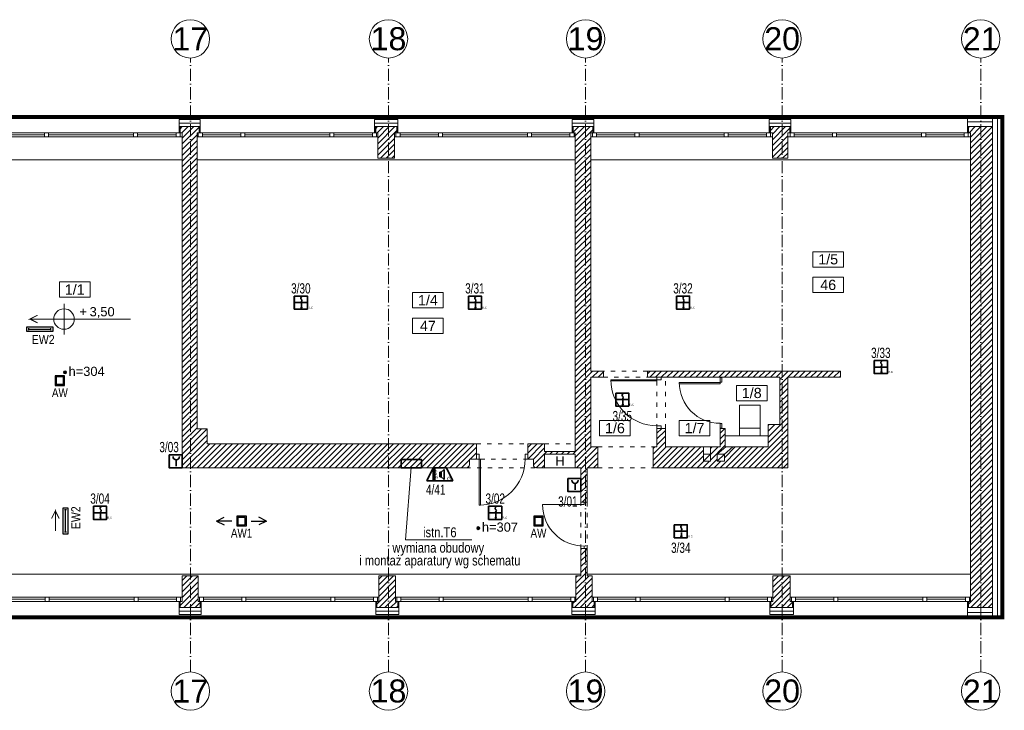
# Model space of a CAD drawing. Header units: millimetres. Extents: x 167773 to 185035, y -114105 to -66770.
# Tile 60 of 114: x 177354 to 179277, y -102287 to -100937. Entities that reach past the tile are written whole.
import ezdxf
from ezdxf.enums import TextEntityAlignment as Align

# ---------------------------------------------------------------- set-up
doc = ezdxf.new("R2010")
doc.units = ezdxf.units.MM
for name, pattern in [('ACAD_ISO03W100', [30, 12, -18]), ('ACAD_ISO10W100', [18, 12, -3, 0, -3]), ('DASHED', [0.75, 0.5, -0.25])]:
    doc.linetypes.add(name, pattern=pattern)
doc.layers.get('0').update_dxf_attribs({"lineweight": 9})
for name, color, linetype, lineweight in [('!_ppoz', 24, 'Continuous', 9), ('a-op_text', 7, 'Continuous', 9), ('a-osie', 20, 'ACAD_ISO10W100', 9), ('b-cienka', 9, 'Continuous', 9), ('b-drzwi', 6, 'Continuous', 9), ('b-izolacja', 8, 'BATTING', 9), ('b-okna', 6, 'Continuous', 9), ('b-przerywana1', 9, 'ACAD_ISO03W100', 9), ('b-widokowa', 7, 'Continuous', 9), ('b-ściany', 2, 'Continuous', 9), ('c-wyposazenie', 5, 'Continuous', 9), ('EL_Linia SSP', 240, 'Continuous', 35), ('EL_oprawy', 96, 'Continuous', 30), ('El_tablice', 20, 'Continuous', 35), ('h-hatch', 8, 'Continuous', 9), ('opis text', 7, 'Continuous', 9)]:
    doc.layers.add(name, color=color, linetype=linetype, lineweight=lineweight)
doc.layers.add('!zakres', color=7, linetype='ACAD_ISO03W100', lineweight=60, true_color=0x8a14ff)
doc.layers.add('El_Oświetlenie awaryjne', color=1, linetype='Continuous')
doc.styles.add('Arial', font='arial.ttf')
doc.styles.add('arial 0.8', font='arial.ttf', dxfattribs={"width": 0.8})
doc.styles.add('ES1', font='ARIALN.TTF')
doc.styles.add('PPAB_100', font='arial.ttf', dxfattribs={"height": 18})
doc.styles.add('PPAB_50', font='arial.ttf', dxfattribs={"height": 8})
doc.linetypes.add('BATTING', pattern='A,0.0001,-0.1,[134,ltypeshp.shx,S=0.1,R=0,X=-0.1,Y=0],-0.2,[134,ltypeshp.shx,S=0.1,R=180,X=0.1,Y=0],-0.1', length=0.4001)
pattern_1 = [(45, (15000, 0), (-5.61266008, 5.61266008), [])]

# ---------------------------------------------------------------- blocks, each defined once
blk = doc.blocks.new('kotapozioma')
for p, q in [((49330.12, 104.43), (49330.12, 134.43)), ((49315.12, 119.43), (49395.12, 119.43))]:
    blk.add_line(p, q)
blk.add_circle((49330.12, 119.43), 10)
at = {"layer": 'opis text', "style": 'PPAB_50'}
for tag, p in [('ZNAK', (49345.12, 119.43)), ('WARTOSC', (49355.12, 119.43))]:
    blk.add_attdef(tag, text='', height=9, dxfattribs=at).set_placement(p, align=Align.BOTTOM_LEFT)
blk = doc.blocks.new('okno_')
at = {"layer": 'b-okna'}
for p, q in [((-166, -4), (-91, -4)), ((-83, -4), (83, -4)), ((91, -4), (166, -4))]:
    blk.add_line(p, q, dxfattribs=at)
for points in [[(-174, -8), (174, -8), (174, 0), (-174, 0)], [(-174, 0), (-166, 0), (-166, -8), (-174, -8)], [(-83, 0), (-91, 0), (-91, -8), (-83, -8)], [(83, 0), (91, 0), (91, -8), (83, -8)], [(166, 0), (174, 0), (174, -8), (166, -8)]]:
    blk.add_lwpolyline(points, close=True, dxfattribs=at)
blk = doc.blocks.new('A$C5690186C')
at = {"layer": 'EL_Linia SSP', "lineweight": 5}
h = blk.add_hatch(color=256, dxfattribs=at)
h.set_gradient(color1=(255, 0, 0), color2=(224, 0, 0), one_color=1, name='INVSPHERICAL')
h.paths.add_polyline_path([(-9.8, 0), (-9.8, 12.8), (-12.8, 12.8), (-12.8, 0)])
h.paths.add_polyline_path([(-9.8, -12.8), (-9.8, 0), (-12.8, 0), (-12.8, -12.8)])
at = {"layer": 'EL_Linia SSP'}
blk.add_hatch(color=256, dxfattribs=at).paths.add_polyline_path([(2, -9.8, 1), (0.1, -9.8, 1)])
for p, q in [((-12.8, 0), (12.8, 0)), ((1.1, -2.1), (1.1, -9.8))]:
    blk.add_line(p, q, dxfattribs=at)
at = {"layer": 'EL_Linia SSP', "color": 1, "linetype": 'Continuous'}
for p, q in [((-0.1, 8.5), (0.1, 9.4)), ((0.1, 7.7), (-0.1, 8.5)), ((0.1, 9.4), (0.7, 10.4)), ((0.6, 7), (0.1, 7.7)), ((1.4, 2.3), (0.4, 1.2)), ((0.7, 6.7), (0.6, 7)), ((0.7, 10.4), (1.8, 11.5)), ((1.1, 6.3), (0.7, 6.7)), ((1.1, 6.3), (1.4, 6)), ((1.4, 6), (1.6, 5.7)), ((2, 3.3), (1.4, 2.3)), ((1.6, 5.7), (2, 5)), ((2, 5), (2.2, 4.2)), ((2.2, 4.2), (2, 3.3))]:
    blk.add_line(p, q, dxfattribs=at)
at = {"layer": 'EL_Linia SSP'}
blk.add_lwpolyline([(-12.8, 12.8), (12.8, 12.8), (12.8, -12.8), (-12.8, -12.8)], close=True, dxfattribs=at)
blk.add_circle((1.1, -9.8), 0.938, dxfattribs=at)
at = {"layer": 'EL_Linia SSP', "color": 1}
blk.add_text('R,C', height=4, dxfattribs=at).set_placement((13.9, -11.8))
blk = doc.blocks.new('A$C2EBF4885')
at = {"layer": 'EL_Linia SSP', "lineweight": 5}
h = blk.add_hatch(color=256, dxfattribs=at)
h.set_gradient(color1=(255, 0, 0), color2=(224, 0, 0), one_color=1, name='INVSPHERICAL')
h.paths.add_polyline_path([(-9.8, 12.8), (-9.8, 25.6), (-12.8, 25.6), (-12.8, 12.8)])
h.paths.add_polyline_path([(-9.8, 0), (-9.8, 12.8), (-12.8, 12.8), (-12.8, 0)])
at = {"layer": 'EL_Linia SSP'}
blk.add_line((1.2, 15.7), (1.2, 3.1), dxfattribs=at)
blk.add_lwpolyline([(-12.8, 25.6), (12.8, 25.6), (12.8, 0), (-12.8, 0)], close=True, dxfattribs=at)
blk.add_arc((1.2, 21.9), 6.27, 180, 0, dxfattribs=at)
blk = doc.blocks.new('AW1')
for p, q in [((-65, 0), (-45, 10)), ((-25, 0), (-65, 0)), ((-65, 0), (-45, -10)), ((25, 0), (65, 0)), ((65, 0), (45, 10)), ((65, 0), (45, -10))]:
    blk.add_line(p, q)
for points in [[(-12.5, -12.5), (12.5, -12.5), (12.5, 12.5), (-12.5, 12.5)], [(-9.5, -9.5), (9.5, -9.5), (9.5, 9.5), (-9.5, 9.5)]]:
    blk.add_lwpolyline(points, close=True)
at = {"style": 'arial 0.8', "width": 0.8}
blk.add_text('AW1', height=23, dxfattribs=at).set_placement((0, -20), align=Align.TOP_CENTER)
blk = doc.blocks.new('AW')
for points in [[(-6.25, -6.25), (6.25, -6.25), (6.25, 6.25), (-6.25, 6.25)], [(-4.75, -4.75), (4.75, -4.75), (4.75, 4.75), (-4.75, 4.75)]]:
    blk.add_lwpolyline(points, close=True)
at = {"style": 'arial 0.8', "width": 0.8}
blk.add_text('AW', height=11.5, dxfattribs=at).set_placement((0, -10), align=Align.TOP_CENTER)
blk = doc.blocks.new('866330')
for p, q in [((-144, 13), (-144, -13)), ((-144, 0), (144, 0)), ((144, 13), (144, -13))]:
    blk.add_line(p, q)
blk.add_lwpolyline([(-170, -32), (170, -32), (170, 32), (-170, 32)], close=True)
at = {"style": 'ES1', "flags": 1}
blk.add_attdef('TYP', (-181, 290), '', height=120, dxfattribs=at)
at = {"style": 'ES1'}
blk.add_attdef('KOD_ES', (-181, 130), '', height=120, dxfattribs=at)
blk = doc.blocks.new('A$C5906215B')
at = {"layer": 'EL_Linia SSP'}
h = blk.add_hatch(color=256, dxfattribs=at)
h.set_gradient(color1=(255, 0, 0), color2=(255, 0, 0))
h.paths.add_polyline_path([(-9.8, -25.6), (-9.8, 0), (-12.8, 0), (-12.8, -25.6)])
for p, q in [((-25.6, -25.6), (-12.8, 0)), ((-12.8, 0), (12.8, 0)), ((-12.8, 0), (-12.8, -25.6)), ((-9.8, -25.6), (-9.8, 0)), ((25.6, -25.6), (12.8, 0)), ((-0.1, -17.4), (-0.1, -8.7)), ((-0.1, -8.7), (2.9, -8.7)), ((2.9, -17.4), (-0.1, -17.4)), ((8.2, -3.3), (2.9, -8.7)), ((2.9, -8.7), (2.9, -17.4)), ((2.9, -17.4), (8.2, -22.7)), ((8.2, -22.7), (8.2, -3.3)), ((25.6, -25.6), (-25.6, -25.6))]:
    blk.add_line(p, q, dxfattribs=at)
for s, height, p in [('A', 4, (-8.6, -14.6)), ('W', 4, (-8.6, -20.5)), ('S', 4, (-8.6, -8.9)), ('G', 7, (14.3, -24.6))]:
    blk.add_text(s, height=height, dxfattribs=at).set_placement(p)

msp = doc.modelspace()

# ---------------------------------------------------------------- hatches: boundary and pattern name
at = {"layer": 'a-op_text', "ltscale": 0.5}
h = msp.add_hatch(color=256, dxfattribs=at)
edge = h.paths.add_edge_path()
edge.add_arc((177442.5, -101626.2), 3, 0, 360)
h = msp.add_hatch(color=256, dxfattribs=at)
edge = h.paths.add_edge_path()
edge.add_arc((178249.8, -101930.8), 3, 0, 360)
at = {"layer": 'h-hatch'}
h = msp.add_hatch(dxfattribs=at)
h.set_pattern_fill('ANSI31', color=256, scale=2.5, style=0)
h.set_pattern_definition(pattern_1)
h.paths.add_polyline_path([(178246.4, -101765.9), (177720.4, -101765.9), (177720.4, -101736.9), (177700.4, -101736.9), (177700.4, -101157.9), (177704.4, -101157.9), (177704.4, -101145.9), (177667.4, -101145.9), (177667.4, -101157.9), (177671.4, -101157.9), (177671.4, -101812.9), (178226.4, -101812.9, 0.414214), (178232.4, -101806.9), (178232.4, -101795.9), (178246.4, -101795.9)])
h = msp.add_hatch(dxfattribs=at)
h.set_pattern_fill('ANSI31', color=256, scale=2.5, style=0)
h.set_pattern_definition(pattern_1)
h.paths.add_polyline_path([(178086.4, -101157.9), (178090.4, -101157.9), (178090.4, -101145.9), (178049.4, -101145.9), (178049.4, -101157.9), (178050.9, -101157.9), (178053.4, -101157.9), (178053.4, -101207.9), (178086.4, -101207.9)])
h = msp.add_hatch(dxfattribs=at)
h.set_pattern_fill('ANSI31', color=256, scale=2.5, style=0)
h.set_pattern_definition(pattern_1)
h.paths.add_polyline_path([(178469.4, -101157.9), (178473.4, -101157.9), (178473.4, -101145.9), (178435.4, -101145.9), (178435.4, -101157.9), (178436.9, -101157.9), (178439.4, -101157.9), (178439.4, -101210.9), (178439.4, -101780.9), (178379.4, -101780.9), (178379.4, -101765.9), (178346.4, -101765.9), (178346.4, -101795.9), (178357.4, -101795.9), (178357.4, -101806.9, 0.414214), (178363.4, -101812.9), (178379.4, -101812.9), (178379.4, -101785.9), (178439.4, -101785.9), (178439.4, -101812.9), (178450.4, -101812.9), (178450.4, -101879.9), (178462.4, -101879.9), (178462.4, -101812.9), (178483.4, -101812.9), (178483.4, -101771.9), (178469.4, -101771.9), (178469.4, -101635.9), (178494.4, -101635.9), (178494.4, -101623.9), (178469.4, -101623.9)])
h = msp.add_hatch(dxfattribs=at)
h.set_pattern_fill('ANSI31', color=256, scale=2.5, style=0)
h.set_pattern_definition(pattern_1)
h.paths.add_polyline_path([(178854.4, -101157.9), (178858.4, -101157.9), (178858.4, -101145.9), (178820.4, -101145.9), (178820.4, -101157.9), (178820.9, -101157.9), (178824.4, -101157.9), (178824.4, -101207.9), (178854.4, -101207.9)])
h = msp.add_hatch(dxfattribs=at)
h.set_pattern_fill('ANSI31', color=256, scale=2.5, style=0)
h.set_pattern_definition(pattern_1)
h.paths.add_polyline_path([(179254.4, -101145.9), (179207.4, -101145.9), (179207.4, -101157.9), (179211.4, -101157.9), (179211.4, -102073.9), (179207.4, -102073.9), (179207.4, -102085.9), (179254.4, -102085.9)])
h = msp.add_hatch(dxfattribs=at)
h.set_pattern_fill('ANSI31', color=256, scale=2.5, style=0)
h.set_pattern_definition(pattern_1)
h.paths.add_polyline_path([(178957.4, -101623.9), (178580.4, -101623.9), (178580.4, -101635.9), (178838.9, -101635.9), (178838.9, -101728.4), (178815.9, -101728.4), (178815.9, -101771.9), (178747.2, -101771.9), (178730.5, -101785.9), (178730.5, -101799.9), (178716.5, -101799.9), (178716.5, -101785.9), (178733.2, -101771.9), (178732.4, -101771.9), (178732.4, -101735.9), (178722.4, -101735.9), (178722.4, -101771.9), (178703.5, -101771.9), (178703.5, -101785.9), (178703.5, -101799.9), (178689.5, -101799.9), (178689.5, -101785.9), (178689.5, -101771.9), (178615.4, -101771.9), (178615.4, -101735.9), (178598.9, -101735.9), (178598.9, -101771.9), (178591.4, -101771.9), (178591.4, -101812.9), (178854.4, -101812.9), (178854.4, -101635.9), (178957.4, -101635.9)])
h = msp.add_hatch(dxfattribs=at)
h.set_pattern_fill('ANSI31', color=256, scale=2.5, style=0)
h.set_pattern_definition(pattern_1)
h.paths.add_polyline_path([(178472.4, -102023.9), (178462.4, -102023.9), (178462.4, -101970.9), (178450.4, -101970.9), (178450.4, -102023.9), (178440.4, -102023.9), (178440.4, -102073.9), (178434.4, -102073.9), (178434.4, -102085.9), (178476.4, -102085.9), (178476.4, -102073.9), (178474.9, -102073.9), (178472.4, -102073.9)])
h = msp.add_hatch(dxfattribs=at)
h.set_pattern_fill('ANSI31', color=256, scale=2.5, style=0)
h.set_pattern_definition(pattern_1)
h.paths.add_polyline_path([(177702.4, -102023.9), (177671.4, -102023.9), (177671.4, -102073.9), (177667.4, -102073.9), (177667.4, -102085.9), (177706.4, -102085.9), (177706.4, -102073.9), (177704.9, -102073.9), (177702.4, -102073.9)])
h = msp.add_hatch(dxfattribs=at)
h.set_pattern_fill('ANSI31', color=256, scale=2.5, style=0)
h.set_pattern_definition(pattern_1)
h.paths.add_polyline_path([(178088.4, -102023.9), (178055.4, -102023.9), (178055.4, -102073.9), (178051.4, -102073.9), (178051.4, -102085.9), (178092.4, -102085.9), (178092.4, -102073.9), (178090.4, -102073.9), (178088.4, -102073.9)])
h = msp.add_hatch(dxfattribs=at)
h.set_pattern_fill('ANSI31', color=256, scale=2.5, style=0)
h.set_pattern_definition(pattern_1)
h.paths.add_polyline_path([(178859.4, -102023.9), (178825.4, -102023.9), (178825.4, -102073.9), (178821.4, -102073.9), (178821.4, -102085.9), (178863.4, -102085.9), (178863.4, -102073.9), (178861.4, -102073.9), (178859.4, -102073.9)])

# ---------------------------------------------------------------- linework, layer by layer
at = {"layer": '!_ppoz'}
msp.add_line((178379.4, -101812.9), (178439.4, -101812.9), dxfattribs=at)
at = {"layer": '!zakres', "linetype": 'DASHED', "ltscale": 60, "const_width": 8, "flags": 128}
msp.add_lwpolyline([(170984.4, -101193.9), (170962.4, -101193.9), (170962.4, -101126.9), (179273.4, -101126.9), (179273.4, -102104.9), (170962.4, -102104.9), (170962.4, -101747.9), (170984.4, -101747.9), (170984.4, -101193.9)], close=True, dxfattribs=at)
at = {"layer": 'a-op_text', "ltscale": 0.5}
for points in [[(178903.4, -101420.4), (178903.4, -101390.4), (178963.4, -101390.4), (178963.4, -101420.4)], [(178903.4, -101470.4), (178903.4, -101440.4), (178963.4, -101440.4), (178963.4, -101470.4)], [(177431.4, -101479.5), (177431.4, -101449.5), (177491.4, -101449.5), (177491.4, -101479.5)], [(178121.4, -101500.4), (178121.4, -101470.4), (178181.4, -101470.4), (178181.4, -101500.4)], [(178121.4, -101550.4), (178121.4, -101520.4), (178181.4, -101520.4), (178181.4, -101550.4)], [(178754, -101681.7), (178754, -101651.7), (178814, -101651.7), (178814, -101681.7)], [(178486.8, -101750.4), (178486.8, -101720.4), (178546.8, -101720.4), (178546.8, -101750.4)], [(178642.3, -101750.4), (178642.3, -101720.4), (178702.3, -101720.4), (178702.3, -101750.4)]]:
    msp.add_lwpolyline(points, close=True, dxfattribs=at)
for centre in [(177442.5, -101626.2), (178249.8, -101930.8)]:
    msp.add_circle(centre, 3, dxfattribs=at)
at = {"layer": 'a-osie', "ltscale": 2}
for p, q in [((177687.4, -102211.9), (177687.4, -101011.9)), ((178074.4, -102211.9), (178074.4, -101011.9)), ((178459.4, -102211.9), (178459.4, -101011.9)), ((178843.4, -102211.9), (178843.4, -101011.9)), ((179231.4, -102211.9), (179231.4, -101011.9))]:
    msp.add_line(p, q, dxfattribs=at)
at = {"layer": 'a-osie', "linetype": 'Continuous'}
for centre in [(177687.4, -100974.4), (178074.4, -100974.4), (178459.4, -100974.4), (178843.4, -100974.4), (179231.4, -100974.4), (177687.4, -102249.4), (178074.4, -102249.4), (178459.4, -102249.4), (178843.4, -102249.4), (179231.4, -102249.4)]:
    msp.add_circle(centre, 37.5, dxfattribs=at)
at = {"layer": 'b-cienka'}
for p, q in [((178689.5, -101799.9), (178703.5, -101785.9)), ((178716.5, -101799.9), (178730.5, -101785.9))]:
    msp.add_line(p, q, dxfattribs=at)
at = {"layer": 'b-drzwi'}
for p, q in [((178598.9, -101635.9), (178598.9, -101640.9)), ((178606.9, -101635.9), (178606.9, -101640.9)), ((178598.9, -101640.9), (178606.9, -101640.9)), ((178598.9, -101730.9), (178606.9, -101730.9)), ((178598.9, -101730.9), (178598.9, -101735.9)), ((178606.9, -101730.9), (178606.9, -101735.9)), ((178456.4, -101884.9), (178375.4, -101884.9)), ((178456.4, -101879.9), (178456.4, -101884.9)), ((178456.4, -101970.9), (178456.4, -101965.9))]:
    msp.add_line(p, q, dxfattribs=at)
for points in [[(178725.4, -101645.4), (178725.4, -101636.4), (178722.4, -101636.4), (178722.4, -101645.4)], [(178508.9, -101642.9), (178598.9, -101642.9), (178598.9, -101640.9), (178508.9, -101640.9)], [(178642.4, -101645.9), (178722.4, -101645.9), (178722.4, -101648.9), (178642.4, -101648.9)], [(178725.4, -101726.4), (178725.4, -101735.4), (178722.4, -101735.4), (178722.4, -101726.4)], [(178246.4, -101795.9), (178251.4, -101795.9), (178251.4, -101785.9), (178246.4, -101785.9)], [(178341.4, -101795.9), (178346.4, -101795.9), (178346.4, -101785.9), (178341.4, -101785.9)], [(178251.4, -101795.9), (178254.4, -101795.9), (178254.4, -101885.9), (178251.4, -101885.9)]]:
    msp.add_lwpolyline(points, close=True, dxfattribs=at)
for centre, radius, start, end in [((178598.9, -101640.9), 90, 180, 270), ((178722.4, -101645.9), 80, 180, 270), ((178251.4, -101795.9), 90, 270, 0), ((178456.4, -101884.9), 81, 180, 270)]:
    msp.add_arc(centre, radius, start, end, dxfattribs=at)
at = {"layer": 'b-izolacja', "ltscale": 22}
for p, q in [((179205.4, -101136.4), (179254.4, -101136.4)), ((179263.9, -101126.9), (179263.9, -102104.9)), ((179205.4, -102095.4), (179254.4, -102095.4))]:
    msp.add_line(p, q, dxfattribs=at)
at = {"layer": 'b-izolacja', "linetype": 'ByBlock', "ltscale": 22}
for p, q in [((179254.4, -101145.9), (179254.4, -101126.9)), ((179254.4, -102085.9), (179254.4, -102104.9))]:
    msp.add_line(p, q, dxfattribs=at)
at = {"layer": 'b-izolacja', "ltscale": 16}
for p, q in [((177665.4, -101138.9), (177706.4, -101138.9)), ((178047.4, -101138.9), (178092.4, -101138.9)), ((178433.4, -101138.9), (178475.4, -101138.9)), ((178818.4, -101138.9), (178860.4, -101138.9)), ((177665.4, -102092.9), (177708.4, -102092.9)), ((178049.4, -102092.9), (178094.4, -102092.9)), ((178432.4, -102092.9), (178478.4, -102092.9)), ((178819.4, -102092.9), (178865.4, -102092.9))]:
    msp.add_line(p, q, dxfattribs=at)
at = {"layer": 'b-izolacja', "ltscale": 2}
for p, q in [((177666.4, -101145.9), (177666.4, -101157.9)), ((177705.4, -101145.9), (177705.4, -101157.9)), ((178048.4, -101145.9), (178048.4, -101157.9)), ((178091.4, -101145.9), (178091.4, -101157.9)), ((178434.4, -101145.9), (178434.4, -101157.9)), ((178474.4, -101145.9), (178474.4, -101157.9)), ((178819.4, -101145.9), (178819.4, -101157.9)), ((178859.4, -101145.9), (178859.4, -101157.9)), ((179206.4, -101145.9), (179206.4, -101157.9)), ((177666.4, -102073.9), (177666.4, -102085.9)), ((177707.4, -102073.9), (177707.4, -102085.9)), ((178050.4, -102073.9), (178050.4, -102085.9)), ((178093.4, -102073.9), (178093.4, -102085.9)), ((178433.4, -102073.9), (178433.4, -102085.9)), ((178477.4, -102073.9), (178477.4, -102085.9)), ((178820.4, -102073.9), (178820.4, -102085.9)), ((178864.4, -102073.9), (178864.4, -102085.9)), ((179206.4, -102073.9), (179206.4, -102085.9))]:
    msp.add_line(p, q, dxfattribs=at)
at = {"layer": 'b-okna'}
for p, q in [((177671.4, -101165.9), (177315.4, -101165.9)), ((177665.4, -101157.9), (177321.4, -101157.9)), ((178053.4, -101165.9), (177700.4, -101165.9)), ((178047.4, -101157.9), (177706.4, -101157.9)), ((178439.4, -101165.9), (178086.4, -101165.9)), ((178433.4, -101157.9), (178092.4, -101157.9)), ((178824.4, -101165.9), (178469.4, -101165.9)), ((178818.4, -101157.9), (178475.4, -101157.9)), ((179211.4, -101165.9), (178854.4, -101165.9)), ((179205.4, -101157.9), (178860.4, -101157.9)), ((177671.4, -102065.9), (177317.4, -102065.9)), ((177665.4, -102073.9), (177323.4, -102073.9)), ((178055.4, -102065.9), (177702.4, -102065.9)), ((178049.4, -102073.9), (177708.4, -102073.9)), ((178440.4, -102065.9), (178088.4, -102065.9)), ((178432.4, -102073.9), (178094.4, -102073.9)), ((178825.4, -102065.9), (178472.4, -102065.9)), ((178819.4, -102073.9), (178478.4, -102073.9)), ((179211.4, -102065.9), (178859.4, -102065.9)), ((179205.4, -102073.9), (178865.4, -102073.9))]:
    msp.add_line(p, q, dxfattribs=at)
at = {"layer": 'b-przerywana1', "ltscale": 0.7}
for p, q in [((178580.4, -101623.9), (178494.4, -101623.9)), ((178494.4, -101635.9), (178580.4, -101635.9)), ((178598.9, -101735.9), (178598.9, -101635.9)), ((178615.4, -101735.9), (178615.4, -101635.9)), ((178246.4, -101765.9), (178346.4, -101765.9)), ((178379.4, -101765.9), (178439.4, -101765.9)), ((178483.4, -101771.9), (178591.4, -101771.9)), ((178346.4, -101795.9), (178246.4, -101795.9)), ((178226.4, -101812.9), (178363.4, -101812.9)), ((178483.4, -101812.9), (178591.4, -101812.9)), ((178450.4, -101970.9), (178450.4, -101879.9)), ((178462.4, -101879.9), (178462.4, -101970.9))]:
    msp.add_line(p, q, dxfattribs=at)
at = {"layer": 'b-widokowa'}
for p, q in [((171575.4, -101126.9), (179205.4, -101126.9)), ((177665.4, -101145.9), (177706.4, -101145.9)), ((177667.4, -101145.9), (177667.4, -101157.9)), ((177704.4, -101145.9), (177704.4, -101157.9)), ((178047.4, -101145.9), (178092.4, -101145.9)), ((178049.4, -101145.9), (178049.4, -101157.9)), ((178090.4, -101145.9), (178090.4, -101157.9)), ((178433.4, -101145.9), (178475.4, -101145.9)), ((178435.4, -101145.9), (178435.4, -101157.9)), ((178473.4, -101145.9), (178473.4, -101157.9)), ((178818.4, -101145.9), (178860.4, -101145.9)), ((178820.4, -101145.9), (178820.4, -101157.9)), ((178858.4, -101145.9), (178858.4, -101157.9)), ((179205.4, -101145.9), (179254.4, -101145.9)), ((179207.4, -101145.9), (179207.4, -101157.9)), ((179254.4, -101145.9), (179254.4, -102085.9)), ((176931.9, -101210.9), (177671.4, -101210.9)), ((177700.4, -101210.9), (178439.4, -101210.9)), ((178469.4, -101210.9), (179211.4, -101210.9)), ((172720.4, -102020.9), (178450.4, -102020.9)), ((178462.4, -102020.9), (179211.4, -102020.9)), ((177667.4, -102073.9), (177667.4, -102085.9)), ((177706.4, -102073.9), (177706.4, -102085.9)), ((178051.4, -102073.9), (178051.4, -102085.9)), ((178092.4, -102073.9), (178092.4, -102085.9)), ((178434.4, -102073.9), (178434.4, -102085.9)), ((178476.4, -102073.9), (178476.4, -102085.9)), ((178821.4, -102073.9), (178821.4, -102085.9)), ((178863.4, -102073.9), (178863.4, -102085.9)), ((179207.4, -102073.9), (179207.4, -102085.9)), ((177665.4, -102085.9), (177708.4, -102085.9)), ((178049.4, -102085.9), (178094.4, -102085.9)), ((178432.4, -102085.9), (178478.4, -102085.9)), ((178819.4, -102085.9), (178865.4, -102085.9)), ((179205.4, -102085.9), (179254.4, -102085.9)), ((171575.4, -102104.9), (179205.4, -102104.9))]:
    msp.add_line(p, q, dxfattribs=at)
at = {"layer": 'b-widokowa', "ltscale": 0.5}
for p, q in [((178732.4, -101750.4), (178815.9, -101750.4)), ((178689.5, -101771.9), (178703.5, -101771.9)), ((178733.2, -101771.9), (178747.2, -101771.9)), ((178703.5, -101785.9), (178689.5, -101785.9)), ((178730.5, -101785.9), (178716.5, -101785.9))]:
    msp.add_line(p, q, dxfattribs=at)
at = {"layer": 'b-ściany'}
for p, q in [((177665.4, -101157.9), (177665.4, -101131.9)), ((177665.4, -101131.9), (177706.4, -101131.9)), ((177706.4, -101157.9), (177706.4, -101131.9)), ((178047.4, -101157.9), (178047.4, -101131.9)), ((178047.4, -101131.9), (178092.4, -101131.9)), ((178092.4, -101157.9), (178092.4, -101131.9)), ((178433.4, -101157.9), (178433.4, -101131.9)), ((178433.4, -101131.9), (178475.4, -101131.9)), ((178475.4, -101157.9), (178475.4, -101131.9)), ((178818.4, -101157.9), (178818.4, -101131.9)), ((178818.4, -101131.9), (178860.4, -101131.9)), ((178860.4, -101157.9), (178860.4, -101131.9)), ((179205.4, -101157.9), (179205.4, -101126.9)), ((179205.4, -101126.9), (179273.4, -101126.9)), ((179273.4, -101126.9), (179273.4, -102104.9)), ((179273.4, -101131.9), (179273.4, -102099.9)), ((177671.4, -101157.9), (177665.4, -101157.9)), ((177671.4, -101812.9), (177671.4, -101157.9)), ((177700.4, -101157.9), (177700.4, -101736.9)), ((177700.4, -101157.9), (177706.4, -101157.9)), ((178053.4, -101157.9), (178047.4, -101157.9)), ((178053.4, -101207.9), (178053.4, -101157.9)), ((178086.4, -101207.9), (178086.4, -101157.9)), ((178086.4, -101157.9), (178092.4, -101157.9)), ((178439.4, -101157.9), (178433.4, -101157.9)), ((178439.4, -101210.9), (178439.4, -101157.9)), ((178469.4, -101623.9), (178469.4, -101157.9)), ((178469.4, -101157.9), (178475.4, -101157.9)), ((178824.4, -101157.9), (178818.4, -101157.9)), ((178824.4, -101207.9), (178824.4, -101157.9)), ((178824.4, -101157.9), (178824.4, -101157.9)), ((178824.4, -101157.9), (178824.4, -101157.9)), ((178854.4, -101207.9), (178854.4, -101157.9)), ((178854.4, -101157.9), (178860.4, -101157.9)), ((179211.4, -101157.9), (179205.4, -101157.9)), ((179211.4, -101157.9), (179211.4, -101157.9)), ((179211.4, -102073.9), (179211.4, -101157.9)), ((178053.4, -101207.9), (178086.4, -101207.9)), ((178439.4, -101780.9), (178439.4, -101210.9)), ((178824.4, -101207.9), (178854.4, -101207.9)), ((178494.4, -101623.9), (178469.4, -101623.9)), ((178494.4, -101635.9), (178469.4, -101635.9)), ((178469.4, -101635.9), (178469.4, -101771.9)), ((178494.4, -101635.9), (178494.4, -101623.9)), ((178957.4, -101623.9), (178580.4, -101623.9)), ((178580.4, -101635.9), (178580.4, -101623.9)), ((178838.9, -101635.9), (178580.4, -101635.9)), ((178838.9, -101728.4), (178838.9, -101635.9)), ((178957.4, -101635.9), (178854.4, -101635.9)), ((178854.4, -101812.9), (178854.4, -101635.9)), ((178957.4, -101635.9), (178957.4, -101623.9)), ((178815.9, -101771.9), (178815.9, -101728.4)), ((178815.9, -101728.4), (178838.9, -101728.4)), ((177700.4, -101736.9), (177720.4, -101736.9)), ((177720.4, -101736.9), (177720.4, -101765.9)), ((178598.9, -101735.9), (178598.9, -101771.9)), ((178615.4, -101735.9), (178598.9, -101735.9)), ((178615.4, -101735.9), (178615.4, -101771.9)), ((178722.4, -101771.9), (178722.4, -101735.9)), ((178722.4, -101735.9), (178732.4, -101735.9)), ((178732.4, -101735.9), (178732.4, -101771.9)), ((177720.4, -101765.9), (178246.4, -101765.9)), ((178246.4, -101795.9), (178246.4, -101765.9)), ((178346.4, -101795.9), (178346.4, -101765.9)), ((178346.4, -101765.9), (178379.4, -101765.9)), ((178379.4, -101765.9), (178379.4, -101780.9)), ((178469.4, -101771.9), (178483.4, -101771.9)), ((178483.4, -101771.9), (178483.4, -101812.9)), ((178591.4, -101771.9), (178591.4, -101812.9)), ((178591.4, -101771.9), (178598.9, -101771.9)), ((178615.4, -101771.9), (178689.5, -101771.9)), ((178703.5, -101771.9), (178722.4, -101771.9)), ((178733.2, -101771.9), (178732.4, -101771.9)), ((178747.2, -101771.9), (178815.9, -101771.9)), ((178379.4, -101780.9), (178439.4, -101780.9)), ((178232.4, -101806.9), (178232.4, -101795.9)), ((178246.4, -101795.9), (178232.4, -101795.9)), ((178357.4, -101795.9), (178346.4, -101795.9)), ((178357.4, -101806.9), (178357.4, -101795.9)), ((178226.4, -101812.9), (177671.4, -101812.9)), ((178379.4, -101812.9), (178363.4, -101812.9)), ((178450.4, -101812.9), (178439.4, -101812.9)), ((178450.4, -101879.9), (178450.4, -101812.9)), ((178483.4, -101812.9), (178462.4, -101812.9)), ((178462.4, -101812.9), (178462.4, -101879.9)), ((178854.4, -101812.9), (178591.4, -101812.9)), ((178462.4, -101879.9), (178450.4, -101879.9)), ((178462.4, -101970.9), (178450.4, -101970.9)), ((178450.4, -101970.9), (178450.4, -102023.9)), ((178462.4, -101970.9), (178462.4, -102023.9)), ((177671.4, -102023.9), (177671.4, -102073.9)), ((177702.4, -102023.9), (177671.4, -102023.9)), ((177702.4, -102023.9), (177702.4, -102073.9)), ((178055.4, -102023.9), (178055.4, -102073.9)), ((178088.4, -102023.9), (178055.4, -102023.9)), ((178088.4, -102023.9), (178088.4, -102073.9)), ((178440.4, -102023.9), (178440.4, -102073.9)), ((178440.4, -102023.9), (178450.4, -102023.9)), ((178462.4, -102023.9), (178472.4, -102023.9)), ((178472.4, -102023.9), (178472.4, -102073.9)), ((178859.4, -102023.9), (178825.4, -102023.9)), ((178825.4, -102023.9), (178825.4, -102073.9)), ((178859.4, -102023.9), (178859.4, -102073.9)), ((177665.4, -102073.9), (177665.4, -102099.9)), ((177671.4, -102073.9), (177665.4, -102073.9)), ((177702.4, -102073.9), (177708.4, -102073.9)), ((177708.4, -102073.9), (177708.4, -102099.9)), ((178049.4, -102073.9), (178049.4, -102099.9)), ((178055.4, -102073.9), (178049.4, -102073.9)), ((178088.4, -102073.9), (178094.4, -102073.9)), ((178094.4, -102073.9), (178094.4, -102099.9)), ((178432.4, -102073.9), (178432.4, -102099.9)), ((178440.4, -102073.9), (178432.4, -102073.9)), ((178472.4, -102073.9), (178478.4, -102073.9)), ((178478.4, -102073.9), (178478.4, -102099.9)), ((178819.4, -102073.9), (178819.4, -102099.9)), ((178825.4, -102073.9), (178819.4, -102073.9)), ((178825.4, -102073.9), (178825.4, -102073.9)), ((178825.4, -102073.9), (178825.4, -102073.9)), ((178859.4, -102073.9), (178865.4, -102073.9)), ((178865.4, -102073.9), (178865.4, -102099.9)), ((179211.4, -102073.9), (179205.4, -102073.9)), ((179205.4, -102073.9), (179205.4, -102104.9)), ((179211.4, -102073.9), (179211.4, -102073.9)), ((177665.4, -102099.9), (177708.4, -102099.9)), ((178049.4, -102099.9), (178094.4, -102099.9)), ((178432.4, -102099.9), (178478.4, -102099.9)), ((178819.4, -102099.9), (178865.4, -102099.9)), ((179273.4, -102104.9), (179205.4, -102104.9))]:
    msp.add_line(p, q, dxfattribs=at)
at = {"layer": 'b-ściany', "ltscale": 0.5}
for p, q in [((178689.5, -101785.9), (178689.5, -101771.9)), ((178703.5, -101785.9), (178703.5, -101771.9)), ((178716.5, -101785.9), (178733.2, -101771.9)), ((178730.5, -101785.9), (178747.2, -101771.9)), ((178689.5, -101785.9), (178689.5, -101799.9)), ((178703.5, -101785.9), (178703.5, -101799.9)), ((178716.5, -101785.9), (178716.5, -101799.9)), ((178730.5, -101785.9), (178730.5, -101799.9)), ((178703.5, -101799.9), (178689.5, -101799.9)), ((178730.5, -101799.9), (178716.5, -101799.9))]:
    msp.add_line(p, q, dxfattribs=at)
at = {"layer": 'b-ściany'}
msp.add_lwpolyline([(178379.4, -101812.9), (178379.4, -101785.9), (178439.4, -101785.9), (178439.4, -101812.9)], dxfattribs=at)
for centre, start, end in [((178226.4, -101806.9), 270, 0), ((178363.4, -101806.9), 180, 270)]:
    msp.add_arc(centre, 6, start, end, dxfattribs=at)
at = {"layer": 'c-wyposazenie'}
for points in [[(178800.4, -101690.4), (178760.4, -101690.4), (178760.4, -101750.4), (178800.4, -101750.4)], [(178800.4, -101690.4), (178760.4, -101690.4), (178760.4, -101735.4), (178800.4, -101735.4)]]:
    msp.add_lwpolyline(points, close=True, dxfattribs=at)
at = {"layer": 'El_Oświetlenie awaryjne', "const_width": 2}
for points in [[(177413.1, -101522.1), (177373.8, -101522.1), (177388.8, -101514.6), (177373.8, -101522.1), (177388.8, -101529.6)], [(177423.6, -101936.6), (177423.6, -101897.2), (177416.1, -101912.2), (177423.6, -101897.2), (177431.1, -101912.2)]]:
    msp.add_lwpolyline(points, dxfattribs=at)
at = {"layer": 'El_tablice', "ltscale": 0.7}
msp.add_lwpolyline([(178138.9, -101812.9), (178098.9, -101812.9), (178098.9, -101796.9), (178138.9, -101796.9)], close=True, dxfattribs=at)
at = {"layer": 'El_tablice', "lineweight": 18}
msp.add_lwpolyline([(178119, -101811.9), (178107.5, -101953.7), (178236.9, -101953.7)], dxfattribs=at)

# ---------------------------------------------------------------- block references
at = {"layer": 'b-okna', "xscale": -1, "rotation": 180}
for p in [(177493.4, -101165.9), (177876.9, -101165.9), (178262.9, -101165.9), (178646.9, -101165.9), (179032.9, -101165.9)]:
    msp.add_blockref('okno_', p, dxfattribs=at)
at = {"layer": 'b-okna'}
for p in [(177494.4, -102065.9), (177878.9, -102065.9), (178264.4, -102065.9), (178648.9, -102065.9), (179035.4, -102065.9)]:
    msp.add_blockref('okno_', p, dxfattribs=at)
at = {"layer": 'EL_Linia SSP'}
for name, p in [('A$C5690186C', (177903.2, -101489.9)), ('A$C5690186C', (178243.2, -101489.9)), ('A$C5690186C', (178649.7, -101489.9)), ('A$C5690186C', (179036.2, -101615.9)), ('A$C5690186C', (178531.1, -101679.5)), ('A$C2EBF4885', (177658.6, -101812.9)), ('A$C5906215B', (178174.7, -101812.9)), ('A$C2EBF4885', (178437.6, -101859.2)), ('A$C5690186C', (177510.9, -101900.8)), ('A$C5690186C', (178282.9, -101900.8)), ('A$C5690186C', (178645.4, -101936.9))]:
    msp.add_blockref(name, p, dxfattribs=at)
at = {"layer": 'EL_oprawy'}
for name, p, xscale, yscale, zscale in [('AW', (177432.4, -101642.4), 1.5, 1.5, 1.5), ('AW1', (177787.4, -101916.9), 0.75, 0.75, 0.75), ('AW', (178367.4, -101916.9), 1.5, 1.5, 1.5)]:
    msp.add_blockref(name, p, dxfattribs=dict(at, xscale=xscale, yscale=yscale, zscale=zscale))
at = {"layer": 'El_Oświetlenie awaryjne'}
ref = msp.add_blockref('866330', (177393.4, -101541.9), dxfattribs=dict(at, xscale=-0.150000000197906, yscale=0.1500000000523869, zscale=0.1499999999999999, rotation=180))
ref.add_attrib('KOD_ES', 'EW2', (177377.5, -101571.1), dxfattribs={"layer": '0', "height": 18, "style": 'ES1'})
ref = msp.add_blockref('866330', (177443.4, -101916.9), dxfattribs=dict(at, xscale=-0.150000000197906, yscale=0.1500000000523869, zscale=0.1499999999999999, rotation=270))
ref.add_attrib('KOD_ES', 'EW2', (177472.7, -101932.8), dxfattribs={"layer": '0', "height": 18, "rotation": 90, "style": 'ES1'})
at = {"layer": 'opis text', "xscale": 2, "yscale": 2, "zscale": 2}
msp.add_blockref('kotapozioma', (78780.3, -101761), dxfattribs=at).add_auto_attribs({'WARTOSC': '3,50', 'ZNAK': '+'})

# ---------------------------------------------------------------- texts
at = {"layer": '!_ppoz', "insert": (178409.4, -101799.4), "char_height": 18, "width": 60, "attachment_point": 5}
msp.add_mtext('{\\fArial|b0|i0|c238|p34;H\\fArial|b0|i0|c0|p34; }', dxfattribs=at)
at = {"layer": 'a-op_text', "ltscale": 0.5, "attachment_point": 5, "style": 'PPAB_100'}
for s, insert, char_height, width in [('1/5', (178933.4, -101405.4), 20, 60), ('{\\fArial|b0|i0|c238|p34;46}', (178933.4, -101455.4), 20, 60), ('1/1', (177461.4, -101464.5), 20, 60), ('1/4', (178151.4, -101485.4), 20, 60), ('{\\fArial|b0|i0|c238|p34;47}', (178151.4, -101535.4), 20, 60), ('{\\fArial|b0|i0|c238|p34;h=304}', (177484.7, -101624.4), 18, 94.824), ('1/8', (178784, -101666.7), 20, 60), ('1/6', (178516.8, -101735.4), 20, 60), ('1/7', (178672.3, -101735.4), 20, 60), ('{\\fArial|b0|i0|c238|p34;h=307}', (178292.1, -101928.9), 18, 94.824)]:
    msp.add_mtext(s, dxfattribs=dict(at, insert=insert, char_height=char_height, width=width))
at = {"layer": 'a-osie', "linetype": 'ACAD_ISO10W100', "char_height": 45, "width": 4405.783, "attachment_point": 5, "style": 'PPAB_100'}
for s, insert in [('19', (178459.4, -100974.4)), ('20', (178843.4, -100974.4)), ('21', (179231.4, -100974.4)), ('17', (177687.4, -100974.4)), ('18', (178074.4, -100974.4)), ('17', (177687.4, -102249.4)), ('18', (178074.4, -102249.4)), ('19', (178459.4, -102249.4)), ('20', (178843.4, -102249.4)), ('21', (179231.4, -102249.4))]:
    msp.add_mtext(s, dxfattribs=dict(at, insert=insert))
at = {"layer": 'EL_Linia SSP', "style": 'Arial', "width": 0.7}
for s, p in [('3/30', (177903.2, -101472.1)), ('3/31', (178243.2, -101472.1)), ('3/32', (178649.7, -101472.1)), ('3/33', (179036.2, -101598.1)), ('3/35', (178531.1, -101721.7)), ('3/03', (177645.8, -101782.3)), ('4/41', (178166.7, -101865.5)), ('3/04', (177510.9, -101883)), ('3/02', (178282.9, -101883)), ('3/01', (178424.8, -101888.6)), ('3/34', (178645.4, -101979.1))]:
    msp.add_text(s, height=20, dxfattribs=at).set_placement(p, align=Align.CENTER)
at = {"layer": 'El_tablice', "lineweight": 5, "style": 'Arial', "width": 0.8}
for s, p in [('istn.T6', (178174.7, -101948.7)), ('wymiana obudowy ', (178174.7, -101978.7)), ('i montaż aparatury wg schematu', (178174.7, -102003.7))]:
    msp.add_text(s, height=19.5, dxfattribs=at).set_placement(p, align=Align.CENTER)

doc.saveas('drawing.dxf')
